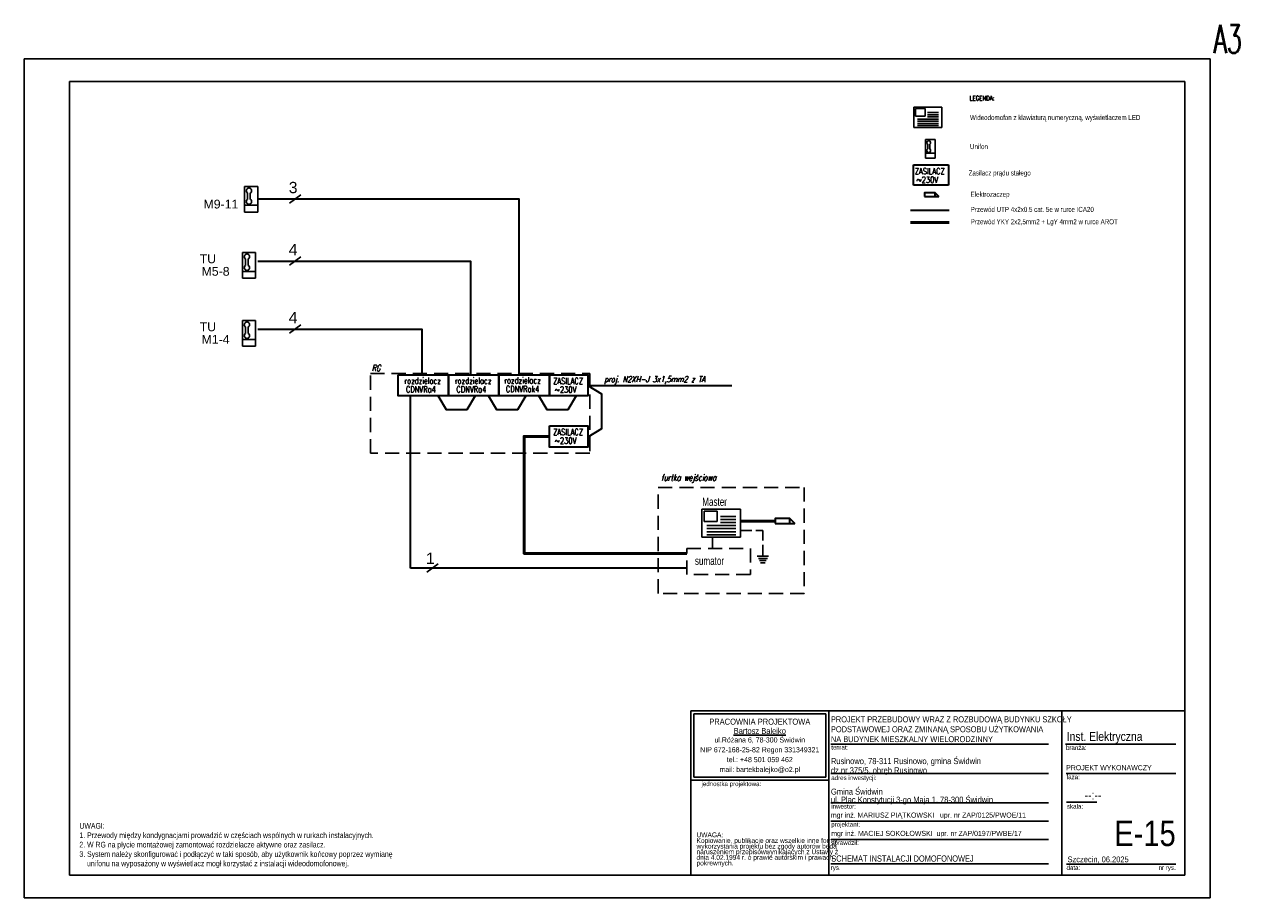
# Model space of a CAD drawing. Header units: millimetres. Extents: x 262469 to 275208, y -32539 to 9411.
# Tile 98 of 256: x 266739 to 271043, y -18367 to -15274. Entities that reach past the tile are written whole.
import ezdxf

# ---------------------------------------------------------------- set-up
doc = ezdxf.new("R2010")
doc.units = ezdxf.units.MM
doc.header["$LTSCALE"] = 100
doc.linetypes.add('DASHED', pattern=[0.75, 0.5, -0.25])
doc.linetypes.add('JIS_02_4.0', pattern=[5.5, 4, -1.5])
for name, color, linetype, lineweight in [('# elektryka', 102, 'Continuous', 30), ('$ ele elektryka', 1, 'Continuous', 30), ('$ IE TELETECHNIKA', 1, 'Continuous', 30), ('$ IE TELETECHNIKA BUDYNKOWA', 5, 'Continuous', 30), ('$ mp_ele', 1, 'Continuous', 35), ('$ TWN elektryka', 1, 'Continuous', 30)]:
    doc.layers.add(name, color=color, linetype=linetype, lineweight=lineweight)
for name, color, linetype in [('$ IE OPIS', 7, 'Continuous'), ('$ IE TABELA', 7, 'Continuous'), ('$ IE_Tabele', 7, 'Continuous'), ('$ MP opisy', 7, 'Continuous'), ('$ MP teletechnika', 3, 'Continuous'), ('dh-pwp1-1', 8, 'Continuous')]:
    doc.layers.add(name, color=color, linetype=linetype)
doc.styles.add('GENERATED_STYLE_10', font='ARIALN.TTF')
doc.styles.add('GENERATED_STYLE_11', font='ARIALN.TTF')
doc.styles.add('GENERATED_STYLE_6', font='ARIALN.TTF')
doc.styles.add('GENERATED_STYLE_9', font='ARIALN.TTF')
doc.styles.add('ROMANS', font='romans', dxfattribs={"width": 0.8})
doc.styles.get("Standard").update_dxf_attribs({"font": 'arial.ttf', "width": 0.7})

# ---------------------------------------------------------------- blocks, each defined once
blk = doc.blocks.new('centralka domofonu')
at = {"layer": '$ IE TELETECHNIKA BUDYNKOWA', "color": 1}
for p, q in [((777.361, 187.593), (777.361, 188.051)), ((777.361, 188.051), (777.994, 188.051)), ((777.403, 187.852), (777.403, 188.019)), ((777.403, 188.019), (777.616, 188.019)), ((777.616, 188.019), (777.616, 187.852)), ((777.994, 188.051), (777.994, 187.593)), ((777.616, 187.852), (777.403, 187.852)), ((777.994, 187.593), (777.361, 187.593))]:
    blk.add_line(p, q, dxfattribs=at)
at = {"layer": '$ IE TELETECHNIKA BUDYNKOWA', "color": 7}
for p, q in [((777.444, 187.783), (777.92, 187.783)), ((777.669, 187.931), (777.92, 187.931)), ((777.669, 187.882), (777.92, 187.882)), ((777.669, 187.832), (777.92, 187.832)), ((777.444, 187.734), (777.92, 187.734)), ((777.444, 187.684), (777.92, 187.684)), ((777.444, 187.635), (777.92, 187.635))]:
    blk.add_line(p, q, dxfattribs=at)
blk = doc.blocks.new('unifon')
at = {"layer": '$ IE TELETECHNIKA', "color": 1, "ltscale": 0.5}
for p, q in [((434.066, 244.069), (434.066, 243.648)), ((434.28, 244.069), (434.066, 244.069)), ((434.28, 243.648), (434.28, 244.069)), ((434.066, 243.76), (434.28, 243.76)), ((434.066, 243.648), (434.28, 243.648))]:
    blk.add_line(p, q, dxfattribs=at)
at = {"layer": '$ IE TELETECHNIKA', "color": 7, "ltscale": 0.5}
for p, q in [((434.116, 243.858), (434.116, 243.963)), ((434.159, 243.858), (434.159, 243.963))]:
    blk.add_line(p, q, dxfattribs=at)
for centre, start_param, end_param in [((434.138, 244.001), 4.451172, 9.685994), ((434.138, 243.82), 1.30958, 6.544402)]:
    blk.add_ellipse(centre, major_axis=(0.0309, 0.0309), ratio=1, start_param=start_param, end_param=end_param, dxfattribs=at)
blk = doc.blocks.new('a3eee')
at = {"layer": '$ IE TABELA'}
for p, q in [((19730.8, 4176.8), (19730.8, 1206.8)), ((23930.8, 4176.8), (19730.8, 4176.8)), ((23930.8, 1206.8), (23930.8, 4176.8)), ((19890.8, 4096.8), (19890.8, 1286.8)), ((23840.8, 4096.8), (19890.8, 4096.8)), ((23840.8, 1286.8), (23840.8, 4096.8)), ((19890.8, 1286.8), (23840.8, 1286.8)), ((19730.8, 1206.8), (23930.8, 1206.8))]:
    blk.add_line(p, q, dxfattribs=at)
at = {"layer": '$ IE TABELA', "style": 'ROMANS', "width": 0.6168}
blk.add_text('A3', height=100, dxfattribs=at).set_placement((23941.8, 4197.5))

msp = doc.modelspace()

# ---------------------------------------------------------------- linework, layer by layer
at = {"layer": '$ ele elektryka', "color": 3, "linetype": 'DASHED', "lineweight": 30}
for points in [[(267964.8, -16510.1), (268741.3, -16510.1), (268741.3, -16792.8), (267964.8, -16792.8)], [(268983.7, -16913.7), (269501.1, -16913.7), (269501.1, -17289.1), (268983.7, -17289.1)]]:
    msp.add_lwpolyline(points, close=True, dxfattribs=at)
at = {"layer": '$ ele elektryka'}
msp.add_lwpolyline([(269176.2, -17129.6), (269176.2, -17090.3)], dxfattribs=at)
at = {"layer": '$ IE_Tabele', "linetype": 'Continuous'}
for p, q in [((269098.9, -17705.4), (269588.2, -17705.4)), ((269098.9, -18286.6), (269098.9, -17705.4)), ((269098.9, -17705.4), (270848.9, -17705.4)), ((269109.5, -17939.5), (269109.5, -17716.1)), ((269109.5, -17716.1), (269577.6, -17716.1)), ((269577.6, -17939.5), (269577.6, -17716.1)), ((269588.2, -17705.4), (269588.2, -18286.6)), ((269588.2, -17950.1), (269588.2, -17705.4)), ((270412.7, -17705.4), (270412.7, -18286.6)), ((270848.9, -17705.4), (270848.9, -18286.6)), ((269588.2, -18286.6), (269588.2, -17745.4)), ((269595.4, -17822.4), (270365.4, -17822.4)), ((270426.6, -17822.4), (270816.6, -17822.4)), ((269109.5, -17939.5), (269577.6, -17939.5)), ((269595.4, -17926.4), (270365.4, -17926.4)), ((270428.4, -17926.4), (270816.6, -17926.4)), ((269098.9, -17950.1), (269588.2, -17950.1)), ((269595.4, -18030.4), (270365.4, -18030.4)), ((270429.5, -18028.7), (270537.5, -18028.7)), ((269595.4, -18095.3), (270365.4, -18095.3)), ((269596.5, -18160.2), (270365.4, -18160.2)), ((269595.4, -18246.6), (270365.4, -18246.6)), ((270429.5, -18248.3), (270657.7, -18248.3)), ((270657.7, -18248.3), (270816.6, -18248.3)), ((269098.9, -18286.6), (269588.2, -18286.6)), ((270848.9, -18286.6), (269588.2, -18286.6))]:
    msp.add_line(p, q, dxfattribs=at)
at = {"layer": '$ mp_ele', "color": 1}
for p, q in [((269887.3, -15843.3), (269887.3, -15771.7)), ((269887.3, -15771.7), (270012, -15771.7)), ((270012, -15771.7), (270012, -15843.3)), ((270012, -15843.3), (269887.3, -15843.3)), ((269964.5, -15870.9), (269977.3, -15883.8)), ((269964.5, -15883.8), (269977.3, -15883.8)), ((268598.6, -16590), (268598.6, -16515.5)), ((268598.6, -16770.8), (268598.6, -16696.3)), ((268598.6, -16696.3), (268701.6, -16696.3)), ((268701.6, -16770.8), (268598.6, -16770.8)), ((269449.9, -17024.2), (269467.7, -17042)), ((269449.9, -17042), (269467.7, -17042))]:
    msp.add_line(p, q, dxfattribs=at)
at = {"layer": '$ mp_ele'}
for p, q in [((269877.5, -15931.7), (270014.4, -15931.7)), ((268106.7, -17199.4), (268106.7, -16590)), ((269085.2, -17199.4), (268106.7, -17199.4))]:
    msp.add_line(p, q, dxfattribs=at)
at = {"layer": '$ mp_ele', "color": 1, "lineweight": 50, "ltscale": 0.003}
msp.add_line((269877.5, -15975.3), (270014.4, -15975.3), dxfattribs=at)
at = {"layer": '$ mp_ele', "color": 1}
for points in [[(269927.3, -15883.8), (269964.5, -15883.8), (269964.5, -15870.9), (269927.3, -15870.9)], [(269398.4, -17042), (269449.9, -17042), (269449.9, -17024.2), (269398.4, -17024.2)]]:
    msp.add_lwpolyline(points, close=True, dxfattribs=at)
at = {"layer": '$ mp_ele'}
for points in [[(267566, -15892.4), (268489.9, -15892.4), (268489.9, -16515.5)], [(267566, -16112.4), (268319.3, -16112.4), (268319.3, -16515.5)], [(267566, -16353.1), (268146.1, -16353.1), (268146.1, -16515.5)], [(268734.3, -16552.8), (269244.3, -16552.8)], [(268734.3, -16552.8), (268783.1, -16582.3), (268783.1, -16706.9), (268734.3, -16736.5)], [(268335.9, -16590), (268306.4, -16638.8), (268233.7, -16638.8), (268204.2, -16590)], [(268514.6, -16590), (268485.1, -16638.8), (268412.4, -16638.8), (268382.9, -16590)], [(268693.3, -16590), (268663.8, -16638.8), (268591.1, -16638.8), (268561.6, -16590)]]:
    msp.add_lwpolyline(points, dxfattribs=at)
for points in [[(268062.4, -16515.5), (268241.1, -16515.5), (268241.1, -16590), (268062.4, -16590)], [(268241.1, -16515.5), (268419.9, -16515.5), (268419.9, -16590), (268241.1, -16590)], [(268419.9, -16515.5), (268598.6, -16515.5), (268598.6, -16590), (268419.9, -16590)], [(268598.6, -16515.5), (268734.3, -16515.5), (268734.3, -16590), (268598.6, -16590)], [(268598.6, -16696.3), (268734.3, -16696.3), (268734.3, -16770.8), (268598.6, -16770.8)]]:
    msp.add_lwpolyline(points, close=True, dxfattribs=at)
at = {"layer": '$ mp_ele', "color": 1, "lineweight": 50, "ltscale": 0.003, "flags": 128}
msp.add_lwpolyline([(268598.6, -16733.5), (268508.6, -16733.5), (268508.6, -17147.5), (269085.2, -17147.5)], dxfattribs=at)
at = {"layer": '$ mp_ele', "color": 1, "lineweight": 50, "ltscale": 0.003}
msp.add_lwpolyline([(269398.4, -17033.1), (269274.8, -17033.1)], dxfattribs=at)
at = {"layer": '$ TWN elektryka', "color": 3}
for p, q in [((267677.6, -15907.2), (267717.8, -15877.7)), ((267677.6, -16127.1), (267717.8, -16097.6)), ((267677.6, -16367.9), (267717.8, -16338.4)), ((268164.1, -17214.2), (268204.3, -17184.7))]:
    msp.add_line(p, q, dxfattribs=at)
at = {"layer": '$ TWN elektryka', "linetype": 'DASHED'}
msp.add_lwpolyline([(269085.2, -17129.6), (269310.4, -17129.6), (269310.4, -17222.7), (269085.2, -17222.7)], close=True, dxfattribs=at)
at = {"layer": 'dh-pwp1-1', "color": 0, "linetype": 'JIS_02_4.0', "lineweight": -3, "ltscale": 0.1}
for p, q in [((269274.8, -17066.5), (269354.6, -17066.5)), ((269354.6, -17157.1), (269354.6, -17066.5)), ((269334.6, -17157.1), (269374.6, -17157.1)), ((269338.6, -17165.1), (269370.6, -17165.1)), ((269342.6, -17173.1), (269366.6, -17173.1)), ((269346.6, -17181.1), (269362.6, -17181.1))]:
    msp.add_line(p, q, dxfattribs=at)

# ---------------------------------------------------------------- block references
at = {"layer": '$ IE TABELA', "color": 7}
msp.add_blockref('a3eee', (247008.1, -19573.4), dxfattribs=at)
at = {"layer": '$ MP teletechnika', "xscale": 156.3147224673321, "yscale": 156.3147224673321, "zscale": 156.3147224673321}
msp.add_blockref('centralka domofonu', (148375.8, -44962.8), dxfattribs=at)
at = {"layer": '$ mp_ele', "color": 1, "lineweight": 50}
for p, xscale, yscale, zscale in [((202079.7, -53834), 156.3147224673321, 156.3147224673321, 156.3147224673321), ((173496.6, -68715.5), 216.6084978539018, 216.6084978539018, 216.6084978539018), ((173489.4, -68949.4), 216.6084978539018, 216.6084978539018, 216.6084978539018), ((173489.4, -69190.2), 216.6084978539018, 216.6084978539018, 216.6084978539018)]:
    msp.add_blockref('unifon', p, dxfattribs=dict(at, xscale=xscale, yscale=yscale, zscale=zscale))
at = {"layer": '$ mp_ele', "xscale": 216.6084978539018, "yscale": 216.6084978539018, "zscale": 216.6084978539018}
msp.add_blockref('centralka domofonu', (100754.7, -57724.5), dxfattribs=at)

# ---------------------------------------------------------------- texts
at = {"layer": '# elektryka', "color": 7}
for s, height, p in [('3', 40.1, (267675.3, -15872)), ('M9-11', 31.18, (267373.5, -15926.2)), ('4', 40.1, (267675.3, -16091.9)), ('TU', 31.18, (267359.9, -16120)), ('M5-8', 31.18, (267366.6, -16164.3)), ('4', 40.1, (267675.3, -16332.7)), ('TU', 31.18, (267359.9, -16360.8)), ('M1-4', 31.18, (267366.6, -16405.1)), ('1', 40.1, (268161, -17185.2))]:
    msp.add_text(s, height=height, dxfattribs=at).set_placement(p)
at = {"layer": '# elektryka', "color": 7, "char_height": 29.25, "width": 1009.966, "attachment_point": 1}
for s, insert in [('Master', (269139.8, -16949.9)), ('sumator', (269113.7, -17159.1))]:
    msp.add_mtext(s, dxfattribs=dict(at, insert=insert))
at = {"layer": '$ ele elektryka', "color": 7, "linetype": 'Continuous', "style": 'ROMANS', "oblique": 15, "width": 0.8}
for s, height, p in [('RG', 21.79, (267969, -16502)), ('proj. N2XH-J 3x1,5mm2 z TA', 21.785, (268792.3, -16541.6)), ('furtka wejściowa', 21.785, (268994.1, -16890.2))]:
    msp.add_text(s, height=height, dxfattribs=at).set_placement(p)
at = {"layer": '$ ele elektryka', "color": 7, "linetype": 'Continuous', "width": 1009.966, "attachment_point": 1, "style": 'ROMANS'}
for s, insert, char_height in [('ZASILACZ', (269892.5, -15783.3), 21.79), ('~230V', (269898.8, -15813.6), 21.79), ('rozdzielacz', (268084.8, -16525.2), 21.785), ('rozdzielacz', (268263.5, -16525.2), 21.785), ('rozdzielacz', (268438.6, -16524), 21.785), ('ZASILACZ', (268611.5, -16526.2), 21.79), ('CDNVRa4', (268090.1, -16555.8), 21.79), ('CDNVRa4', (268268.8, -16555.8), 21.79), ('CDNVRak4', (268443.9, -16554.6), 21.79), ('~230V', (268617.8, -16556.5), 21.79), ('ZASILACZ', (268611.5, -16707), 21.79), ('~230V', (268617.8, -16737.2), 21.79)]:
    msp.add_mtext(s, dxfattribs=dict(at, insert=insert, char_height=char_height))
at = {"layer": '$ IE OPIS', "color": 7}
for s, insert, char_height, width, attachment_point in [('Wideodomofon z klawiaturą numeryczną, wyświetlaczem LED\\P', (270088, -15595), 18, 1379.988, 1), ('Unifon ', (270088, -15698), 18, 776.897, 1), ('Zasilacz prądu stałego', (270083.2, -15791.3), 18, 1125.833, 1), ('Elektrozaczep', (270090, -15866.9), 18, 776.897, 1), ('Przewód UTP 4x2x0.5 cat. 5e w rurce ICA20', (270090.5, -15920.5), 18, 1005.712, 1), ('Przewód YKY 2x2,5mm2 + LgY 4mm2 w rurce AROT ', (270090.5, -15964.1), 18, 1005.712, 1), ('UWAGI:\\P1. Przewody między kondygnacjami prowadzić w częściach wspólnych w rurkach instalacyjnych.\\P2. W RG na płycie montażowej zamontować rozdzielacze aktywne oraz zasilacz.\\P3. System należy skonfigurować i podłączyć w taki sposób, aby użytkownik końcowy poprzez wymianę \\P    unifonu na wyposażony w wyświetlacz mogł korzystać z instalacji wideodomofonowej.', (266934, -18261.5), 20, 2395.325, 7)]:
    msp.add_mtext(s, dxfattribs=dict(at, insert=insert, char_height=char_height, width=width, attachment_point=attachment_point))
at = {"layer": '$ IE_Tabele', "linetype": 'Continuous'}
for s, insert, char_height, attachment_point, line_spacing_factor, style in [('{PRACOWNIA PROJEKTOWA\\P\\LBartosz Balejko}', (269343.5, -17732.6), 21.277, 2, 0.926719, 'GENERATED_STYLE_10'), ('{\\pt22543.3;PROJEKT PRZEBUDOWY WRAZ Z ROZBUDOWĄ BUDYNKU SZKOŁY \\P\\pt22543.3;PODSTAWOWEJ ORAZ ZMINANĄ SPOSOBU UŻYTKOWANIA \\P\\pt22543.3;NA BUDYNEK MIESZKALNY WIELORODZINNY}', (269595.4, -17816), 21, 7, 1.001884, 'GENERATED_STYLE_6'), ('{Rusinowo, 78-311 Rusinowo, gmina Świdwin \\Pdz.nr 375/5, obręb Rusinowo}', (269595.4, -17932.6), 21.277, 7, 0.918867, 'GENERATED_STYLE_9'), ('PROJEKT WYKONAWCZY', (270428.4, -17897.3), 18, 1, 0.923713, 'GENERATED_STYLE_9'), ('{Gmina Świdwin\\Pul. Plac Konstytucji 3-go Maja 1, 78-300 Świdwin}', (269595.4, -18036.6), 21.277, 7, 0.807442, 'GENERATED_STYLE_9')]:
    msp.add_mtext(s, dxfattribs=dict(at, insert=insert, char_height=char_height, attachment_point=attachment_point, line_spacing_factor=line_spacing_factor, style=style))
at = {"layer": '$ IE_Tabele', "linetype": 'Continuous', "style": 'GENERATED_STYLE_9'}
for s, insert, char_height, width, attachment_point, line_spacing_factor in [('{ul.Różana 6, 78-300 Świdwin\\PNIP 672-168-25-82 Regon 331349321\\Ptel.: +48 501 059 462\\Pmail: bartekbalejko@o2.pl}', (269343.5, -17798.8), 18.085, 468.085, 2, 1.156383), ('{UWAGA:\\PKopiowanie, publikacje oraz wszelkie inne formy wykorzystania projektu bez zgody autorów będą naruszeniem przepisówwynikających z Ustawy z dnia 4.02.1994 r. o prawie autorskim i prawach pokrewnych.}', (269119.4, -18135.6), 17.0213, 448.341, 1, 0.703415)]:
    msp.add_mtext(s, dxfattribs=dict(at, insert=insert, char_height=char_height, width=width, attachment_point=attachment_point, line_spacing_factor=line_spacing_factor))
at = {"layer": '$ IE_Tabele', "linetype": 'Continuous'}
for s, insert, char_height, attachment_point, style in [('Inst. Elektryczna', (270430.5, -17779.5), 31.916, 1, 'GENERATED_STYLE_9'), ('{temat:}', (269596.5, -17826.1), 15.96, 1, 'GENERATED_STYLE_9'), ('{branża:}', (270427.8, -17827.3), 15.96, 1, 'GENERATED_STYLE_9'), ('{adres inwestycji:}', (269596.5, -17934.1), 15.958, 1, 'GENERATED_STYLE_9'), ('{faza:}', (270429.5, -17931), 15.96, 1, 'GENERATED_STYLE_9'), ('{jednostka projektowa:}', (269137.1, -17955.6), 15.958, 1, 'GENERATED_STYLE_9'), ('{inwestor:}', (269596.5, -18035), 15.958, 1, 'GENERATED_STYLE_9'), ('{skala:}', (270431.3, -18035.1), 15.96, 1, 'GENERATED_STYLE_9'), ('\\pxi-5,l7t7;--:--', (270430.3, -17987.6), 31.916, 1, 'GENERATED_STYLE_9'), ('mgr inż. MARIUSZ PIĄTKOWSKI   upr. nr ZAP/0125/PWOE/11', (269595.2, -18065.1), 18, 1, 'GENERATED_STYLE_9'), ('{projektant:}', (269596.5, -18099), 15.958, 1, 'GENERATED_STYLE_9'), ('E-15', (270816.6, -18093.7), 90, 3, 'GENERATED_STYLE_9'), ('{sprawdził:}', (269596.7, -18163.8), 15.958, 1, 'GENERATED_STYLE_9'), ('mgr inż. MACIEJ SOKOŁOWSKI  upr. nr ZAP/0197/PWBE/17', (269596.5, -18130), 18, 1, 'GENERATED_STYLE_9'), ('SCHEMAT INSTALACJI DOMOFONOWEJ', (269596.8, -18217), 22, 1, 'GENERATED_STYLE_11'), ('Szczecin, 06.2025', (270433.4, -18220.8), 20.213, 1, 'GENERATED_STYLE_9'), ('{rys.}', (269594.7, -18252.3), 15.96, 1, 'GENERATED_STYLE_9'), ('{data:}', (270429.7, -18252.3), 15.96, 1, 'GENERATED_STYLE_9'), ('{nr rys.}', (270755.8, -18252), 15.96, 1, 'GENERATED_STYLE_9')]:
    msp.add_mtext(s, dxfattribs=dict(at, insert=insert, char_height=char_height, attachment_point=attachment_point, style=style))
at = {"layer": '$ MP opisy', "color": 7, "ltscale": 2.5, "insert": (270086.7, -15527.8), "char_height": 15.75, "width": 776.897, "attachment_point": 1, "style": 'ROMANS'}
msp.add_mtext('LEGENDA:', dxfattribs=at)

doc.saveas('drawing.dxf')
